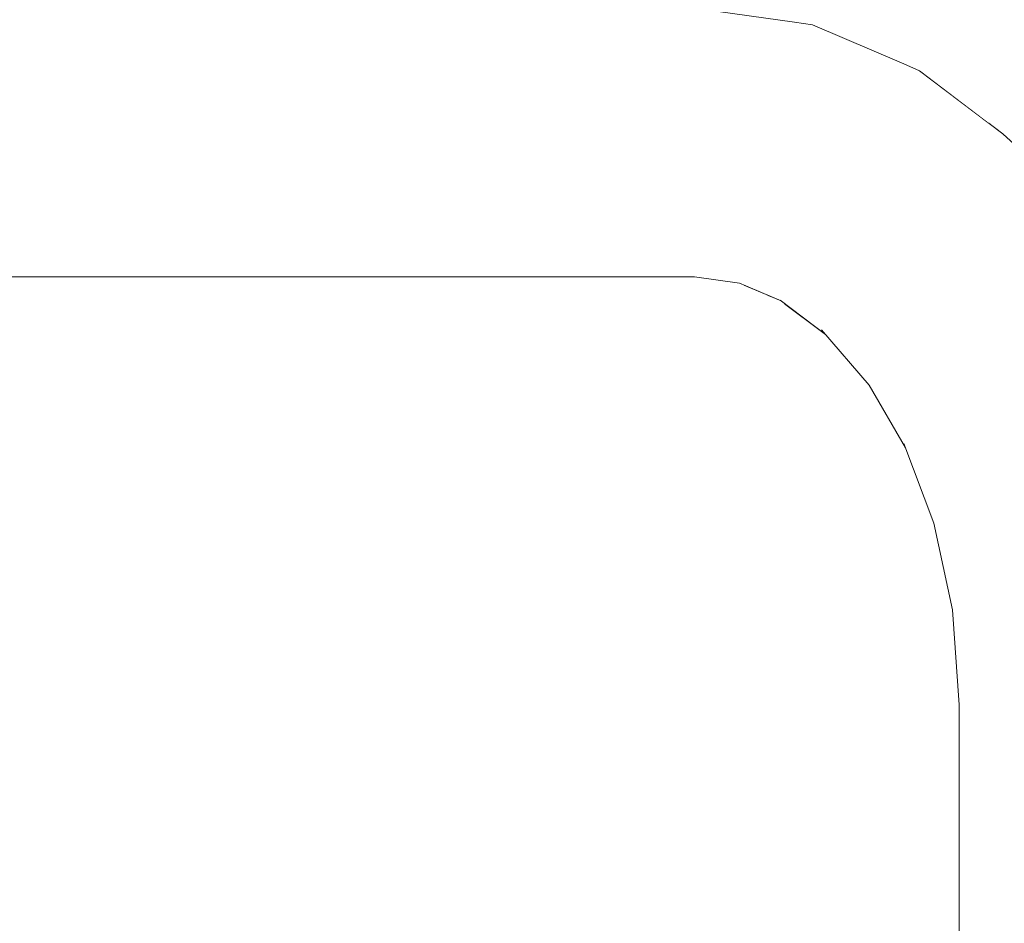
# Model space of a CAD drawing. Header units: millimetres. Extents: x 90539 to 127778, y -34922 to 14506.
# Tile 91 of 256: x 110900 to 110988, y 560 to 641. Entities that reach past the tile are written whole.
import ezdxf

# ---------------------------------------------------------------- set-up
doc = ezdxf.new("R2010")
doc.units = ezdxf.units.MM
doc.header["$MEASUREMENT"] = 0
doc.linetypes.add('Wipeout_Contour', pattern=[1000, 0, -1000])
for name, color, linetype in [('Nowe_A-Niepełnosprawni', 7, 'Continuous'), ('Nowe_A-Wymiary-Wewnętrzne', 7, 'Continuous'), ('Nowe_A-Wymiary-Zewnętrzne', 7, 'Continuous'), ('Nowe_A-Ściany-Działowe', 7, 'Continuous')]:
    doc.layers.add(name, color=color, linetype=linetype)
for name, color, linetype, lineweight in [('Nowe_A-Niepełnosprawni_Nr_pióra__4', 7, 'Continuous', 13), ('Nowe_A-Wymiary-Wewnętrzne_Nr_pióra__46', 5, 'Continuous', 15), ('Nowe_A-Wymiary-Zewnętrzne_Nr_pióra__46', 5, 'Continuous', 15)]:
    doc.layers.add(name, color=color, linetype=linetype, lineweight=lineweight)
for name, color, linetype, lineweight, true_color in [('Nowe_A-Wymiary-Wewnętrzne_Nr_pióra__45', 7, 'Continuous', 15, 0x40a5ff), ('Nowe_A-Wymiary-Wewnętrzne_Nr_pióra__85', 7, 'Continuous', 13, 0x80c2ff), ('Nowe_A-Wymiary-Zewnętrzne_Nr_pióra__45', 7, 'Continuous', 15, 0x40a5ff), ('Nowe_A-Wymiary-Zewnętrzne_Nr_pióra__85', 7, 'Continuous', 13, 0x80c2ff)]:
    doc.layers.add(name, color=color, linetype=linetype, lineweight=lineweight, true_color=true_color)
doc.styles.add('STYL_AUTOMATYCZNY_2', font='arial.ttf')
doc.dimstyles.new('STYL_AUTOMATYCZNY__1', dxfattribs={"dimtxt": 125, "dimasz": 47.5, "dimexe": 0.18, "dimexo": 20, "dimgap": 0, "dimtad": 1, "dimdec": 1, "dimlfac": 0.1, "dimzin": 0, "dimdsep": 46, "dimtxsty": 'STYL_AUTOMATYCZNY_2', "dimblk": 'ARROWHEAD_11', "dimblk1": 'ARROWHEAD_11', "dimblk2": 'ARROWHEAD_11', "dimcen": 0.09, "dimclrd": 256, "dimclre": 256, "dimclrt": 5, "dimadec": 1, "dimazin": 0, "dimtfac": 1, "dimtdec": 4, "dimtmove": 0, "dimatfit": 3, "dimfxl": 0, "dimtolj": 1, "dimtzin": 0, "dimarcsym": 0})

# ---------------------------------------------------------------- blocks, each defined once
blk = doc.blocks.new('ElemPrzekroju_23')
at = {"color": 254, "linetype": 'Wipeout_Contour', "lineweight": 0, "ltscale": 443865.717731}
blk.add_wipeout([(110969.485, 640.866), (110961.341, 642), (110959.678, 641.769), (110967.798, 640.638)], dxfattribs=at).dxf.layer = 'Nowe_A-Niepełnosprawni'
at = {"color": 254, "linetype": 'Wipeout_Contour', "lineweight": 0, "ltscale": 443363.034462}
blk.add_wipeout([(110720.493, 641.087), (110720.513, 639.978), (110956.557, 639.978), (110958.062, 641.087)], dxfattribs=at).dxf.layer = 'Nowe_A-Niepełnosprawni'
at = {"color": 254, "linetype": 'Wipeout_Contour', "lineweight": 0, "ltscale": 443371.052127}
blk.add_wipeout([(110722.364, 618.231), (110722.42, 618), (110960.508, 618), (110958.86, 618.231)], dxfattribs=at).dxf.layer = 'Nowe_A-Niepełnosprawni'
at = {"color": 254, "linetype": 'Wipeout_Contour', "lineweight": 0, "ltscale": 443958.834464}
blk.add_wipeout([(110987.794, 330), (110989.613, 332.341), (110989.613, 580.115), (110987.794, 580)], dxfattribs=at).dxf.layer = 'Nowe_A-Niepełnosprawni'
at = {"color": 254, "linetype": 'Wipeout_Contour', "lineweight": 0, "ltscale": 443859.059487}
blk.add_wipeout([(110967.798, 640.638), (110959.678, 641.769), (110958.062, 641.087), (110966.112, 639.965)], dxfattribs=at).dxf.layer = 'Nowe_A-Niepełnosprawni'
at = {"color": 254, "linetype": 'Wipeout_Contour', "lineweight": 0, "ltscale": 443904.976587}
blk.add_wipeout([(110979.31, 637.12), (110971.109, 640.638), (110969.485, 640.866), (110977.717, 637.334)], dxfattribs=at).dxf.layer = 'Nowe_A-Niepełnosprawni'
at = {"color": 254, "linetype": 'Wipeout_Contour', "lineweight": 0, "ltscale": 443360.20684}
blk.add_wipeout([(110956.557, 639.978), (110720.513, 639.978), (110720.539, 638.485), (110955.219, 638.485)], dxfattribs=at).dxf.layer = 'Nowe_A-Niepełnosprawni'
at = {"color": 254, "linetype": 'Wipeout_Contour', "lineweight": 0, "ltscale": 443367.624114}
blk.add_wipeout([(110957.292, 618.913), (110722.198, 618.913), (110722.364, 618.231), (110958.86, 618.231)], dxfattribs=at).dxf.layer = 'Nowe_A-Niepełnosprawni'
at = {"color": 254, "linetype": 'Wipeout_Contour', "lineweight": 0, "ltscale": 443953.309691}
blk.add_wipeout([(110986.302, 482.341), (110987.794, 480), (110987.794, 580), (110986.302, 579.885)], dxfattribs=at).dxf.layer = 'Nowe_A-Niepełnosprawni'
at = {"color": 254, "linetype": 'Wipeout_Contour', "lineweight": 0, "ltscale": 443852.615662}
blk.add_wipeout([(110966.112, 639.965), (110958.062, 641.087), (110956.557, 639.978), (110964.491, 638.873)], dxfattribs=at).dxf.layer = 'Nowe_A-Niepełnosprawni'
at = {"color": 254, "linetype": 'Wipeout_Contour', "lineweight": 0, "ltscale": 443898.361338}
blk.add_wipeout([(110977.717, 637.334), (110969.485, 640.866), (110967.798, 640.638), (110975.999, 637.12)], dxfattribs=at).dxf.layer = 'Nowe_A-Niepełnosprawni'
at = {"color": 254, "linetype": 'Wipeout_Contour', "lineweight": 0, "ltscale": 443357.770588}
blk.add_wipeout([(110955.219, 638.485), (110720.539, 638.485), (110720.572, 636.667), (110954.101, 636.667)], dxfattribs=at).dxf.layer = 'Nowe_A-Niepełnosprawni'
at = {"color": 254, "linetype": 'Wipeout_Contour', "lineweight": 0, "ltscale": 443850.603212}
blk.add_wipeout([(110963.038, 618.113), (110957.292, 618.913), (110958.86, 618.231), (110964.535, 617.44)], dxfattribs=at).dxf.layer = 'Nowe_A-Niepełnosprawni'
at = {"color": 254, "linetype": 'Wipeout_Contour', "lineweight": 0, "ltscale": 443959.609233}
blk.add_wipeout([(110989.613, 580.115), (110988.91, 590.213), (110987.115, 589.755), (110987.794, 580)], dxfattribs=at).dxf.layer = 'Nowe_A-Niepełnosprawni'
at = {"color": 254, "linetype": 'Wipeout_Contour', "lineweight": 0, "ltscale": 443948.125981}
blk.add_wipeout([(110986.302, 579.885), (110985.193, 579.774), (110985.193, 484.592), (110986.302, 482.341)], dxfattribs=at).dxf.layer = 'Nowe_A-Niepełnosprawni'
at = {"color": 254, "linetype": 'Wipeout_Contour', "lineweight": 0, "ltscale": 443891.488117}
blk.add_wipeout([(110975.999, 637.12), (110967.798, 640.638), (110966.112, 639.965), (110974.222, 636.486)], dxfattribs=at).dxf.layer = 'Nowe_A-Niepełnosprawni'
at = {"color": 254, "linetype": 'Wipeout_Contour', "lineweight": 0, "ltscale": 443846.634073}
blk.add_wipeout([(110964.491, 638.873), (110956.557, 639.978), (110955.219, 638.485), (110962.998, 637.402)], dxfattribs=at).dxf.layer = 'Nowe_A-Niepełnosprawni'
at = {"color": 254, "linetype": 'Wipeout_Contour', "lineweight": 0, "ltscale": 443936.447941}
blk.add_wipeout([(110986.868, 631.407), (110979.31, 637.12), (110977.717, 637.334), (110985.304, 631.599)], dxfattribs=at).dxf.layer = 'Nowe_A-Niepełnosprawni'
at = {"color": 254, "linetype": 'Wipeout_Contour', "lineweight": 0, "ltscale": 443355.819384}
blk.add_wipeout([(110720.572, 636.667), (110720.609, 634.592), (110953.245, 634.592), (110954.101, 636.667)], dxfattribs=at).dxf.layer = 'Nowe_A-Niepełnosprawni'
at = {"color": 254, "linetype": 'Wipeout_Contour', "lineweight": 0, "ltscale": 443364.211074}
blk.add_wipeout([(110721.928, 620.022), (110722.198, 618.913), (110957.292, 618.913), (110955.864, 620.022)], dxfattribs=at).dxf.layer = 'Nowe_A-Niepełnosprawni'
at = {"color": 254, "linetype": 'Wipeout_Contour', "lineweight": 0, "ltscale": 443953.031121}
blk.add_wipeout([(110987.794, 580), (110987.115, 589.755), (110985.647, 589.296), (110986.302, 579.885)], dxfattribs=at).dxf.layer = 'Nowe_A-Niepełnosprawni'
at = {"color": 254, "linetype": 'Wipeout_Contour', "lineweight": 0, "ltscale": 443944.560219}
blk.add_wipeout([(110984.51, 486.667), (110985.193, 484.592), (110985.193, 579.774), (110984.51, 579.672)], dxfattribs=at).dxf.layer = 'Nowe_A-Niepełnosprawni'
at = {"color": 254, "linetype": 'Wipeout_Contour', "lineweight": 0, "ltscale": 443884.62135}
blk.add_wipeout([(110974.222, 636.486), (110966.112, 639.965), (110964.491, 638.873), (110972.453, 635.457)], dxfattribs=at).dxf.layer = 'Nowe_A-Niepełnosprawni'
at = {"color": 254, "linetype": 'Wipeout_Contour', "lineweight": 0, "ltscale": 443841.344771}
blk.add_wipeout([(110962.998, 637.402), (110955.219, 638.485), (110954.101, 636.667), (110961.691, 635.61)], dxfattribs=at).dxf.layer = 'Nowe_A-Niepełnosprawni'
at = {"color": 254, "linetype": 'Wipeout_Contour', "lineweight": 0, "ltscale": 443929.832603}
blk.add_wipeout([(110985.304, 631.599), (110977.717, 637.334), (110975.999, 637.12), (110983.557, 631.407)], dxfattribs=at).dxf.layer = 'Nowe_A-Niepełnosprawni'
at = {"color": 254, "linetype": 'Wipeout_Contour', "lineweight": 0, "ltscale": 443354.428272}
blk.add_wipeout([(110953.245, 634.592), (110720.609, 634.592), (110720.649, 632.341), (110952.683, 632.341)], dxfattribs=at).dxf.layer = 'Nowe_A-Niepełnosprawni'
at = {"color": 254, "linetype": 'Wipeout_Contour', "lineweight": 0, "ltscale": 443844.809936}
blk.add_wipeout([(110961.725, 619.206), (110955.864, 620.022), (110957.292, 618.913), (110963.038, 618.113)], dxfattribs=at).dxf.layer = 'Nowe_A-Niepełnosprawni'
at = {"color": 254, "linetype": 'Wipeout_Contour', "lineweight": 0, "ltscale": 443942.749406}
blk.add_wipeout([(110984.51, 579.672), (110984.28, 579.583), (110984.28, 488.485), (110984.51, 486.667)], dxfattribs=at).dxf.layer = 'Nowe_A-Niepełnosprawni'
at = {"color": 254, "linetype": 'Wipeout_Contour', "lineweight": 0, "ltscale": 443878.025172}
blk.add_wipeout([(110972.453, 635.457), (110964.491, 638.873), (110962.998, 637.402), (110970.762, 634.071)], dxfattribs=at).dxf.layer = 'Nowe_A-Niepełnosprawni'
at = {"color": 254, "linetype": 'Wipeout_Contour', "lineweight": 0, "ltscale": 443942.31765}
blk.add_wipeout([(110988.19, 630.836), (110980.716, 636.486), (110979.31, 637.12), (110986.868, 631.407)], dxfattribs=at).dxf.layer = 'Nowe_A-Niepełnosprawni'
at = {"color": 254, "linetype": 'Wipeout_Contour', "lineweight": 0, "ltscale": 443836.951177}
blk.add_wipeout([(110961.691, 635.61), (110954.101, 636.667), (110953.245, 634.592), (110960.619, 633.565)], dxfattribs=at).dxf.layer = 'Nowe_A-Niepełnosprawni'
at = {"color": 254, "linetype": 'Wipeout_Contour', "lineweight": 0, "ltscale": 443353.650743}
blk.add_wipeout([(110720.649, 632.341), (110720.69, 630), (110952.439, 630), (110952.683, 632.341)], dxfattribs=at).dxf.layer = 'Nowe_A-Niepełnosprawni'
at = {"color": 254, "linetype": 'Wipeout_Contour', "lineweight": 0, "ltscale": 443360.944199}
blk.add_wipeout([(110721.566, 621.515), (110721.928, 620.022), (110955.864, 620.022), (110954.63, 621.515)], dxfattribs=at).dxf.layer = 'Nowe_A-Niepełnosprawni'
at = {"color": 254, "linetype": 'Wipeout_Contour', "lineweight": 0, "ltscale": 443870.640789}
blk.add_wipeout([(110968.193, 615.902), (110963.038, 618.113), (110964.535, 617.44), (110968.287, 615.831)], dxfattribs=at).dxf.layer = 'Nowe_A-Niepełnosprawni'
at = {"color": 254, "linetype": 'Wipeout_Contour', "lineweight": 0, "ltscale": 443947.871747}
blk.add_wipeout([(110986.302, 579.885), (110985.647, 589.296), (110984.561, 588.854), (110985.193, 579.774)], dxfattribs=at).dxf.layer = 'Nowe_A-Niepełnosprawni'
at = {"color": 254, "linetype": 'Wipeout_Contour', "lineweight": 0, "ltscale": 443800.898301}
blk.add_wipeout([(110899.894, 532.8), (110984.28, 541.518), (110984.28, 564.048), (110927.224, 579.06)], dxfattribs=at).dxf.layer = 'Nowe_A-Niepełnosprawni'
at = {"color": 254, "linetype": 'Wipeout_Contour', "lineweight": 0, "ltscale": 443871.953313}
blk.add_wipeout([(110970.762, 634.071), (110962.998, 637.402), (110961.691, 635.61), (110969.212, 632.383)], dxfattribs=at).dxf.layer = 'Nowe_A-Niepełnosprawni'
at = {"color": 254, "linetype": 'Wipeout_Contour', "lineweight": 0, "ltscale": 443922.726109}
blk.add_wipeout([(110983.557, 631.407), (110975.999, 637.12), (110974.222, 636.486), (110981.696, 630.836)], dxfattribs=at).dxf.layer = 'Nowe_A-Niepełnosprawni'
at = {"color": 254, "linetype": 'Wipeout_Contour', "lineweight": 0, "ltscale": 443833.622242}
blk.add_wipeout([(110960.619, 633.565), (110953.245, 634.592), (110952.683, 632.341), (110959.824, 631.346)], dxfattribs=at).dxf.layer = 'Nowe_A-Niepełnosprawni'
at = {"color": 254, "linetype": 'Wipeout_Contour', "lineweight": 0, "ltscale": 443964.714316}
blk.add_wipeout([(110993.493, 623.718), (110986.868, 631.407), (110985.304, 631.599), (110991.953, 623.882)], dxfattribs=at).dxf.layer = 'Nowe_A-Niepełnosprawni'
at = {"color": 254, "linetype": 'Wipeout_Contour', "lineweight": 0, "ltscale": 443839.778364}
blk.add_wipeout([(110960.646, 620.677), (110954.63, 621.515), (110955.864, 620.022), (110961.725, 619.206)], dxfattribs=at).dxf.layer = 'Nowe_A-Niepełnosprawni'
at = {"color": 254, "linetype": 'Wipeout_Contour', "lineweight": 0, "ltscale": 443944.330053}
blk.add_wipeout([(110985.193, 579.774), (110984.561, 588.854), (110983.899, 588.448), (110984.51, 579.672)], dxfattribs=at).dxf.layer = 'Nowe_A-Niepełnosprawni'
at = {"color": 254, "linetype": 'Wipeout_Contour', "lineweight": 0, "ltscale": 443915.401852}
blk.add_wipeout([(110981.696, 630.836), (110974.222, 636.486), (110972.453, 635.457), (110979.791, 629.91)], dxfattribs=at).dxf.layer = 'Nowe_A-Niepełnosprawni'
at = {"color": 254, "linetype": 'Wipeout_Contour', "lineweight": 0, "ltscale": 443866.639321}
blk.add_wipeout([(110969.212, 632.383), (110961.691, 635.61), (110960.619, 633.565), (110967.864, 630.457)], dxfattribs=at).dxf.layer = 'Nowe_A-Niepełnosprawni'
at = {"color": 254, "linetype": 'Wipeout_Contour', "lineweight": 0, "ltscale": 443958.098825}
blk.add_wipeout([(110991.953, 623.882), (110985.304, 631.599), (110983.557, 631.407), (110990.182, 623.718)], dxfattribs=at).dxf.layer = 'Nowe_A-Niepełnosprawni'
at = {"color": 254, "linetype": 'Wipeout_Contour', "lineweight": 0, "ltscale": 443357.949101}
blk.add_wipeout([(110721.123, 623.333), (110721.566, 621.515), (110954.63, 621.515), (110953.638, 623.333)], dxfattribs=at).dxf.layer = 'Nowe_A-Niepełnosprawni'
at = {"color": 254, "linetype": 'Wipeout_Contour', "lineweight": 0, "ltscale": 443866.832776}
blk.add_wipeout([(110967.027, 616.931), (110961.725, 619.206), (110963.038, 618.113), (110968.193, 615.902)], dxfattribs=at).dxf.layer = 'Nowe_A-Niepełnosprawni'
at = {"color": 254, "linetype": 'Wipeout_Contour', "lineweight": 0, "ltscale": 443942.544188}
blk.add_wipeout([(110984.51, 579.672), (110983.899, 588.448), (110983.687, 588.091), (110984.28, 579.583)], dxfattribs=at).dxf.layer = 'Nowe_A-Niepełnosprawni'
at = {"color": 254, "linetype": 'Wipeout_Contour', "lineweight": 0, "ltscale": 443908.14155}
blk.add_wipeout([(110979.791, 629.91), (110972.453, 635.457), (110970.762, 634.071), (110977.916, 628.663)], dxfattribs=at).dxf.layer = 'Nowe_A-Niepełnosprawni'
at = {"color": 254, "linetype": 'Wipeout_Contour', "lineweight": 0, "ltscale": 443970.374733}
blk.add_wipeout([(110994.742, 623.233), (110988.19, 630.836), (110986.868, 631.407), (110993.493, 623.718)], dxfattribs=at).dxf.layer = 'Nowe_A-Niepełnosprawni'
at = {"color": 254, "linetype": 'Wipeout_Contour', "lineweight": 0, "ltscale": 443835.701902}
blk.add_wipeout([(110959.843, 622.469), (110953.638, 623.333), (110954.63, 621.515), (110960.646, 620.677)], dxfattribs=at).dxf.layer = 'Nowe_A-Niepełnosprawni'
at = {"color": 254, "linetype": 'Wipeout_Contour', "lineweight": 0, "ltscale": 443901.224449}
blk.add_wipeout([(110977.916, 628.663), (110970.762, 634.071), (110969.212, 632.383), (110976.143, 627.144)], dxfattribs=at).dxf.layer = 'Nowe_A-Niepełnosprawni'
at = {"color": 254, "linetype": 'Wipeout_Contour', "lineweight": 0, "ltscale": 443950.782757}
blk.add_wipeout([(110990.182, 623.718), (110983.557, 631.407), (110981.696, 630.836), (110988.247, 623.233)], dxfattribs=at).dxf.layer = 'Nowe_A-Niepełnosprawni'
at = {"color": 254, "linetype": 'Wipeout_Contour', "lineweight": 0, "ltscale": 554078.541571}
blk.add_wipeout([(110720.772, 625.408), (110720.784, 624.73), (110721.123, 623.333), (110953.638, 623.333), (110952.926, 625.408)], dxfattribs=at).dxf.layer = 'Nowe_A-Niepełnosprawni'
at = {"color": 254, "linetype": 'Wipeout_Contour', "lineweight": 0, "ltscale": 443862.414485}
blk.add_wipeout([(110966.147, 618.317), (110960.646, 620.677), (110961.725, 619.206), (110967.027, 616.931)], dxfattribs=at).dxf.layer = 'Nowe_A-Niepełnosprawni'
at = {"color": 254, "linetype": 'Wipeout_Contour', "lineweight": 0, "ltscale": 443974.862323}
blk.add_wipeout([(110995.652, 622.445), (110989.22, 629.91), (110988.19, 630.836), (110994.742, 623.233)], dxfattribs=at).dxf.layer = 'Nowe_A-Niepełnosprawni'
at = {"color": 254, "linetype": 'Wipeout_Contour', "lineweight": 0, "ltscale": 443832.737277}
blk.add_wipeout([(110959.346, 624.514), (110952.926, 625.408), (110953.638, 623.333), (110959.843, 622.469)], dxfattribs=at).dxf.layer = 'Nowe_A-Niepełnosprawni'
at = {"color": 254, "linetype": 'Wipeout_Contour', "lineweight": 0, "ltscale": 443886.072268}
blk.add_wipeout([(110967.027, 616.931), (110968.193, 615.902), (110972.281, 612.811), (110971.914, 613.237)], dxfattribs=at).dxf.layer = 'Nowe_A-Niepełnosprawni'
at = {"color": 254, "linetype": 'Wipeout_Contour', "lineweight": 0, "ltscale": 443943.047566}
blk.add_wipeout([(110988.247, 623.233), (110981.696, 630.836), (110979.791, 629.91), (110986.223, 622.445)], dxfattribs=at).dxf.layer = 'Nowe_A-Niepełnosprawni'
at = {"color": 254, "linetype": 'Wipeout_Contour', "lineweight": 0, "ltscale": 443354.034811}
blk.add_wipeout([(110720.732, 627.659), (110720.772, 625.408), (110952.926, 625.408), (110952.521, 627.659)], dxfattribs=at).dxf.layer = 'Nowe_A-Niepełnosprawni'
at = {"color": 254, "linetype": 'Wipeout_Contour', "lineweight": 0, "ltscale": 443859.11963}
blk.add_wipeout([(110965.586, 620.005), (110959.843, 622.469), (110960.646, 620.677), (110966.147, 618.317)], dxfattribs=at).dxf.layer = 'Nowe_A-Niepełnosprawni'
at = {"color": 254, "linetype": 'Wipeout_Contour', "lineweight": 0, "ltscale": 443353.51741}
blk.add_wipeout([(110952.439, 630), (110720.69, 630), (110720.732, 627.659), (110952.521, 627.659)], dxfattribs=at).dxf.layer = 'Nowe_A-Niepełnosprawni'
at = {"color": 254, "linetype": 'Wipeout_Contour', "lineweight": 0, "ltscale": 443935.190764}
blk.add_wipeout([(110986.223, 622.445), (110979.791, 629.91), (110977.916, 628.663), (110984.188, 621.384)], dxfattribs=at).dxf.layer = 'Nowe_A-Niepełnosprawni'
at = {"color": 254, "linetype": 'Wipeout_Contour', "lineweight": 0, "ltscale": 443974.581165}
blk.add_wipeout([(110995.619, 614.349), (110990.182, 623.718), (110988.247, 623.233), (110993.624, 613.968)], dxfattribs=at).dxf.layer = 'Nowe_A-Niepełnosprawni'
at = {"color": 254, "linetype": 'Wipeout_Contour', "lineweight": 0, "ltscale": 443883.106763}
blk.add_wipeout([(110971.217, 614.484), (110966.147, 618.317), (110967.027, 616.931), (110971.914, 613.237)], dxfattribs=at).dxf.layer = 'Nowe_A-Niepełnosprawni'
at = {"color": 254, "linetype": 'Wipeout_Contour', "lineweight": 0, "ltscale": 443831.48593}
blk.add_wipeout([(110959.824, 631.346), (110952.683, 632.341), (110952.439, 630), (110959.337, 629.039)], dxfattribs=at).dxf.layer = 'Nowe_A-Niepełnosprawni'
at = {"color": 254, "linetype": 'Wipeout_Contour', "lineweight": 0, "ltscale": 443830.998504}
blk.add_wipeout([(110959.175, 626.732), (110952.521, 627.659), (110952.926, 625.408), (110959.346, 624.514)], dxfattribs=at).dxf.layer = 'Nowe_A-Niepełnosprawni'
at = {"color": 254, "linetype": 'Wipeout_Contour', "lineweight": 0, "ltscale": 443966.497297}
blk.add_wipeout([(110993.624, 613.968), (110988.247, 623.233), (110986.223, 622.445), (110991.502, 613.349)], dxfattribs=at).dxf.layer = 'Nowe_A-Niepełnosprawni'
at = {"color": 254, "linetype": 'Wipeout_Contour', "lineweight": 0, "ltscale": 443862.287571}
blk.add_wipeout([(110967.864, 630.457), (110960.619, 633.565), (110959.824, 631.346), (110966.769, 628.367)], dxfattribs=at).dxf.layer = 'Nowe_A-Niepełnosprawni'
at = {"color": 254, "linetype": 'Wipeout_Contour', "lineweight": 0, "ltscale": 443830.600154}
blk.add_wipeout([(110959.337, 629.039), (110952.439, 630), (110952.521, 627.659), (110959.175, 626.732)], dxfattribs=at).dxf.layer = 'Nowe_A-Niepełnosprawni'
at = {"color": 254, "linetype": 'Wipeout_Contour', "lineweight": 0, "ltscale": 443857.074961}
blk.add_wipeout([(110965.366, 621.931), (110959.346, 624.514), (110959.843, 622.469), (110965.586, 620.005)], dxfattribs=at).dxf.layer = 'Nowe_A-Niepełnosprawni'
at = {"color": 254, "linetype": 'Wipeout_Contour', "lineweight": 0, "ltscale": 332935.251453}
blk.add_wipeout([(110925.873, 676.09), (111000.494, 633.43), (111003.259, 702.25)], dxfattribs=at).dxf.layer = 'Nowe_A-Niepełnosprawni'
at = {"color": 254, "linetype": 'Wipeout_Contour', "lineweight": 0, "ltscale": 443894.916581}
blk.add_wipeout([(110976.143, 627.144), (110969.212, 632.383), (110967.864, 630.457), (110974.54, 625.41)], dxfattribs=at).dxf.layer = 'Nowe_A-Niepełnosprawni'
at = {"color": 254, "linetype": 'Wipeout_Contour', "lineweight": 0, "ltscale": 443859.065374}
blk.add_wipeout([(110966.769, 628.367), (110959.824, 631.346), (110959.337, 629.039), (110965.969, 626.194)], dxfattribs=at).dxf.layer = 'Nowe_A-Niepełnosprawni'
at = {"color": 254, "linetype": 'Wipeout_Contour', "lineweight": 0, "ltscale": 443880.656343}
blk.add_wipeout([(110970.88, 616.003), (110965.586, 620.005), (110966.147, 618.317), (110971.217, 614.484)], dxfattribs=at).dxf.layer = 'Nowe_A-Niepełnosprawni'
at = {"color": 254, "linetype": 'Wipeout_Contour', "lineweight": 0, "ltscale": 887750.658616}
blk.add_wipeout([(110925.873, 676.09), (110947.944, 642), (110961.341, 642), (110969.485, 640.866), (110971.109, 640.638), (110979.31, 637.12), (110980.589, 636.543), (111000.494, 633.43)], dxfattribs=at).dxf.layer = 'Nowe_A-Niepełnosprawni'
at = {"color": 254, "linetype": 'Wipeout_Contour', "lineweight": 0, "ltscale": 443889.460515}
blk.add_wipeout([(110974.54, 625.41), (110967.864, 630.457), (110966.769, 628.367), (110973.169, 623.529)], dxfattribs=at).dxf.layer = 'Nowe_A-Niepełnosprawni'
at = {"color": 254, "linetype": 'Wipeout_Contour', "lineweight": 0, "ltscale": 443927.514517}
blk.add_wipeout([(110984.188, 621.384), (110977.916, 628.663), (110976.143, 627.144), (110982.219, 620.092)], dxfattribs=at).dxf.layer = 'Nowe_A-Niepełnosprawni'
at = {"color": 254, "linetype": 'Wipeout_Contour', "lineweight": 0, "ltscale": 443856.401069}
blk.add_wipeout([(110965.496, 624.021), (110959.175, 626.732), (110959.346, 624.514), (110965.366, 621.931)], dxfattribs=at).dxf.layer = 'Nowe_A-Niepełnosprawni'
at = {"color": 254, "linetype": 'Wipeout_Contour', "lineweight": 0, "ltscale": 443901.692698}
blk.add_wipeout([(110975.661, 609.326), (110971.217, 614.484), (110971.914, 613.237), (110976.197, 608.266)], dxfattribs=at).dxf.layer = 'Nowe_A-Niepełnosprawni'
at = {"layer": 'Nowe_A-Niepełnosprawni_Nr_pióra__4', "color": 7, "linetype": 'Continuous', "lineweight": 13}
for p, q in [((110961.341, 642), (110969.485, 640.866)), ((110971.109, 640.638), (110969.485, 640.866)), ((110971.109, 640.638), (110979.31, 637.12))]:
    blk.add_line(p, q, dxfattribs=at)
at = {"color": 254, "linetype": 'Wipeout_Contour', "lineweight": 0, "ltscale": 665966.546991}
blk.add_wipeout([(111000.494, 633.43), (110986.882, 631.825), (110988.19, 630.836), (110989.22, 629.91), (110990.773, 628.107), (110999.751, 627.584)], dxfattribs=at).dxf.layer = 'Nowe_A-Niepełnosprawni'
at = {"color": 254, "linetype": 'Wipeout_Contour', "lineweight": 0, "ltscale": 443857.096512}
blk.add_wipeout([(110965.969, 626.194), (110959.337, 629.039), (110959.175, 626.732), (110965.496, 624.021)], dxfattribs=at).dxf.layer = 'Nowe_A-Niepełnosprawni'
at = {"color": 254, "linetype": 'Wipeout_Contour', "lineweight": 0, "ltscale": 443920.314029}
blk.add_wipeout([(110982.219, 620.092), (110976.143, 627.144), (110974.54, 625.41), (110980.392, 618.618)], dxfattribs=at).dxf.layer = 'Nowe_A-Niepełnosprawni'
at = {"color": 254, "linetype": 'Wipeout_Contour', "lineweight": 0, "ltscale": 443879.617487}
blk.add_wipeout([(110970.915, 617.737), (110965.366, 621.931), (110965.586, 620.005), (110970.88, 616.003)], dxfattribs=at).dxf.layer = 'Nowe_A-Niepełnosprawni'
at = {"color": 254, "linetype": 'Wipeout_Contour', "lineweight": 0, "ltscale": 443958.134433}
blk.add_wipeout([(110991.502, 613.349), (110986.223, 622.445), (110984.188, 621.384), (110989.334, 612.515)], dxfattribs=at).dxf.layer = 'Nowe_A-Niepełnosprawni'
at = {"layer": 'Nowe_A-Niepełnosprawni_Nr_pióra__4', "color": 7, "linetype": 'Continuous', "lineweight": 13}
blk.add_line((110989.22, 629.91), (110988.19, 630.836), dxfattribs=at)
at = {"color": 254, "linetype": 'Wipeout_Contour', "lineweight": 0, "ltscale": 443956.616993}
blk.add_wipeout([(111000.494, 633.43), (110980.589, 636.543), (110980.716, 636.486), (110986.882, 631.825)], dxfattribs=at).dxf.layer = 'Nowe_A-Niepełnosprawni'
at = {"color": 254, "linetype": 'Wipeout_Contour', "lineweight": 0, "ltscale": 443885.066017}
blk.add_wipeout([(110973.169, 623.529), (110966.769, 628.367), (110965.969, 626.194), (110972.082, 621.573)], dxfattribs=at).dxf.layer = 'Nowe_A-Niepełnosprawni'
at = {"color": 254, "linetype": 'Wipeout_Contour', "lineweight": 0, "ltscale": 443949.814187}
blk.add_wipeout([(110989.334, 612.515), (110984.188, 621.384), (110982.219, 620.092), (110987.205, 611.5)], dxfattribs=at).dxf.layer = 'Nowe_A-Niepełnosprawni'
at = {"color": 254, "linetype": 'Wipeout_Contour', "lineweight": 0, "ltscale": 443900.000425}
blk.add_wipeout([(110975.52, 610.618), (110970.88, 616.003), (110971.217, 614.484), (110975.661, 609.326)], dxfattribs=at).dxf.layer = 'Nowe_A-Niepełnosprawni'
at = {"layer": 'Nowe_A-Niepełnosprawni_Nr_pióra__4', "color": 7, "linetype": 'Continuous', "lineweight": 13}
for q in [(110979.31, 637.12), (110988.19, 630.836)]:
    blk.add_line((110980.716, 636.486), q, dxfattribs=at)
at = {"color": 254, "linetype": 'Wipeout_Contour', "lineweight": 0, "ltscale": 443913.866178}
blk.add_wipeout([(110980.392, 618.618), (110974.54, 625.41), (110973.169, 623.529), (110978.778, 617.019)], dxfattribs=at).dxf.layer = 'Nowe_A-Niepełnosprawni'
at = {"color": 254, "linetype": 'Wipeout_Contour', "lineweight": 0, "ltscale": 443880.089746}
blk.add_wipeout([(110971.32, 619.618), (110965.496, 624.021), (110965.366, 621.931), (110970.915, 617.737)], dxfattribs=at).dxf.layer = 'Nowe_A-Niepełnosprawni'
at = {"color": 254, "linetype": 'Wipeout_Contour', "lineweight": 0, "ltscale": 443917.134959}
blk.add_wipeout([(110975.661, 609.326), (110976.197, 608.266), (110979.456, 602.65), (110979.308, 603.042)], dxfattribs=at).dxf.layer = 'Nowe_A-Niepełnosprawni'
at = {"color": 254, "linetype": 'Wipeout_Contour', "lineweight": 0, "ltscale": 443881.90195}
blk.add_wipeout([(110972.082, 621.573), (110965.969, 626.194), (110965.496, 624.021), (110971.32, 619.618)], dxfattribs=at).dxf.layer = 'Nowe_A-Niepełnosprawni'
at = {"color": 254, "linetype": 'Wipeout_Contour', "lineweight": 0, "ltscale": 443941.856509}
blk.add_wipeout([(110987.205, 611.5), (110982.219, 620.092), (110980.392, 618.618), (110985.195, 610.342)], dxfattribs=at).dxf.layer = 'Nowe_A-Niepełnosprawni'
at = {"color": 254, "linetype": 'Wipeout_Contour', "lineweight": 0, "ltscale": 554647.566762}
blk.add_wipeout([(110899.812, 618), (110850.015, 605.61), (110965.047, 617.221), (110964.535, 617.44), (110960.508, 618)], dxfattribs=at).dxf.layer = 'Nowe_A-Niepełnosprawni'
at = {"color": 254, "linetype": 'Wipeout_Contour', "lineweight": 0, "ltscale": 443899.934237}
blk.add_wipeout([(110975.778, 612.092), (110970.915, 617.737), (110970.88, 616.003), (110975.52, 610.618)], dxfattribs=at).dxf.layer = 'Nowe_A-Niepełnosprawni'
at = {"layer": 'Nowe_A-Niepełnosprawni_Nr_pióra__4', "color": 7, "linetype": 'Continuous', "lineweight": 13}
blk.add_line((110722.42, 618), (110960.508, 618), dxfattribs=at)
at = {"color": 254, "linetype": 'Wipeout_Contour', "lineweight": 0, "ltscale": 443908.418859}
blk.add_wipeout([(110978.778, 617.019), (110973.169, 623.529), (110972.082, 621.573), (110977.439, 615.355)], dxfattribs=at).dxf.layer = 'Nowe_A-Niepełnosprawni'
at = {"color": 254, "linetype": 'Wipeout_Contour', "lineweight": 0, "ltscale": 443606.314798}
blk.add_wipeout([(110817.855, 561.87), (110967.088, 616.345), (110965.047, 617.221), (110850.015, 605.61)], dxfattribs=at).dxf.layer = 'Nowe_A-Niepełnosprawni'
at = {"color": 254, "linetype": 'Wipeout_Contour', "lineweight": 0, "ltscale": 443967.26739}
blk.add_wipeout([(110993.159, 602.397), (110989.334, 612.515), (110987.205, 611.5), (110990.91, 601.698)], dxfattribs=at).dxf.layer = 'Nowe_A-Niepełnosprawni'
at = {"color": 254, "linetype": 'Wipeout_Contour', "lineweight": 0, "ltscale": 443916.419177}
blk.add_wipeout([(110979.327, 604.057), (110975.52, 610.618), (110975.661, 609.326), (110979.308, 603.042)], dxfattribs=at).dxf.layer = 'Nowe_A-Niepełnosprawni'
at = {"layer": 'Nowe_A-Niepełnosprawni_Nr_pióra__4', "color": 7, "linetype": 'Continuous', "lineweight": 13}
blk.add_line((110960.508, 618), (110964.539, 617.438), dxfattribs=at)
at = {"color": 254, "linetype": 'Wipeout_Contour', "lineweight": 0, "ltscale": 443901.316618}
blk.add_wipeout([(110976.426, 613.692), (110971.32, 619.618), (110970.915, 617.737), (110975.778, 612.092)], dxfattribs=at).dxf.layer = 'Nowe_A-Niepełnosprawni'
at = {"color": 254, "linetype": 'Wipeout_Contour', "lineweight": 0, "ltscale": 443934.567383}
blk.add_wipeout([(110985.195, 610.342), (110980.392, 618.618), (110978.778, 617.019), (110983.382, 609.085)], dxfattribs=at).dxf.layer = 'Nowe_A-Niepełnosprawni'
at = {"color": 254, "linetype": 'Wipeout_Contour', "lineweight": 0, "ltscale": 332648.939298}
blk.add_wipeout([(110817.855, 561.87), (110899.894, 532.8), (110927.224, 579.06)], dxfattribs=at).dxf.layer = 'Nowe_A-Niepełnosprawni'
at = {"color": 254, "linetype": 'Wipeout_Contour', "lineweight": 0, "ltscale": 443904.181427}
blk.add_wipeout([(110977.439, 615.355), (110972.082, 621.573), (110971.32, 619.618), (110976.426, 613.692)], dxfattribs=at).dxf.layer = 'Nowe_A-Niepełnosprawni'
at = {"color": 254, "linetype": 'Wipeout_Contour', "lineweight": 0, "ltscale": 443917.098706}
blk.add_wipeout([(110979.769, 605.215), (110975.778, 612.092), (110975.52, 610.618), (110979.327, 604.057)], dxfattribs=at).dxf.layer = 'Nowe_A-Niepełnosprawni'
at = {"color": 254, "linetype": 'Wipeout_Contour', "lineweight": 0, "ltscale": 443958.716884}
blk.add_wipeout([(110990.91, 601.698), (110987.205, 611.5), (110985.195, 610.342), (110988.764, 600.9)], dxfattribs=at).dxf.layer = 'Nowe_A-Niepełnosprawni'
at = {"color": 254, "linetype": 'Wipeout_Contour', "lineweight": 0, "ltscale": 332899.687878}
blk.add_wipeout([(110984.28, 569.421), (110927.224, 579.06), (110984.28, 564.048)], dxfattribs=at).dxf.layer = 'Nowe_A-Niepełnosprawni'
at = {"color": 254, "linetype": 'Wipeout_Contour', "lineweight": 0, "ltscale": 443928.227055}
blk.add_wipeout([(110983.382, 609.085), (110978.778, 617.019), (110977.439, 615.355), (110981.836, 607.779)], dxfattribs=at).dxf.layer = 'Nowe_A-Niepełnosprawni'
at = {"color": 254, "linetype": 'Wipeout_Contour', "lineweight": 0, "ltscale": 554655.931219}
blk.add_wipeout([(110967.088, 616.345), (110817.855, 561.87), (110927.224, 579.06), (110968.621, 615.578), (110968.288, 615.83)], dxfattribs=at).dxf.layer = 'Nowe_A-Niepełnosprawni'
at = {"color": 254, "linetype": 'Wipeout_Contour', "lineweight": 0, "ltscale": 443929.337996}
blk.add_wipeout([(110982.157, 596.571), (110979.327, 604.057), (110979.308, 603.042), (110982.018, 595.871)], dxfattribs=at).dxf.layer = 'Nowe_A-Niepełnosprawni'
at = {"color": 254, "linetype": 'Wipeout_Contour', "lineweight": 0, "ltscale": 443919.32172}
blk.add_wipeout([(110980.616, 606.472), (110976.426, 613.692), (110975.778, 612.092), (110979.769, 605.215)], dxfattribs=at).dxf.layer = 'Nowe_A-Niepełnosprawni'
at = {"color": 254, "linetype": 'Wipeout_Contour', "lineweight": 0, "ltscale": 443950.76916}
blk.add_wipeout([(110988.764, 600.9), (110985.195, 610.342), (110983.382, 609.085), (110986.803, 600.034)], dxfattribs=at).dxf.layer = 'Nowe_A-Niepełnosprawni'
at = {"color": 254, "linetype": 'Wipeout_Contour', "lineweight": 0, "ltscale": 443923.079238}
blk.add_wipeout([(110981.836, 607.779), (110977.439, 615.355), (110976.426, 613.692), (110980.616, 606.472)], dxfattribs=at).dxf.layer = 'Nowe_A-Niepełnosprawni'
at = {"color": 254, "linetype": 'Wipeout_Contour', "lineweight": 0, "ltscale": 443961.848718}
blk.add_wipeout([(110990.961, 590.655), (110988.764, 600.9), (110986.803, 600.034), (110988.91, 590.213)], dxfattribs=at).dxf.layer = 'Nowe_A-Niepełnosprawni'
at = {"color": 254, "linetype": 'Wipeout_Contour', "lineweight": 0, "ltscale": 443954.330938}
blk.add_wipeout([(110988.91, 590.213), (110986.803, 600.034), (110985.103, 599.134), (110987.115, 589.755)], dxfattribs=at).dxf.layer = 'Nowe_A-Niepełnosprawni'
at = {"color": 254, "linetype": 'Wipeout_Contour', "lineweight": 0, "ltscale": 443947.983051}
blk.add_wipeout([(110987.115, 589.755), (110985.103, 599.134), (110983.729, 598.234), (110985.647, 589.296)], dxfattribs=at).dxf.layer = 'Nowe_A-Niepełnosprawni'
at = {"color": 254, "linetype": 'Wipeout_Contour', "lineweight": 0, "ltscale": 443943.049217}
blk.add_wipeout([(110985.647, 589.296), (110983.729, 598.234), (110982.735, 597.368), (110984.561, 588.854)], dxfattribs=at).dxf.layer = 'Nowe_A-Niepełnosprawni'
at = {"color": 254, "linetype": 'Wipeout_Contour', "lineweight": 0, "ltscale": 443939.719301}
blk.add_wipeout([(110984.561, 588.854), (110982.735, 597.368), (110982.157, 596.571), (110983.899, 588.448)], dxfattribs=at).dxf.layer = 'Nowe_A-Niepełnosprawni'
at = {"color": 254, "linetype": 'Wipeout_Contour', "lineweight": 0, "ltscale": 443938.121627}
blk.add_wipeout([(110983.899, 588.448), (110982.157, 596.571), (110982.018, 595.871), (110983.687, 588.091)], dxfattribs=at).dxf.layer = 'Nowe_A-Niepełnosprawni'
at = {"color": 254, "linetype": 'Wipeout_Contour', "lineweight": 0, "ltscale": 443930.532695}
blk.add_wipeout([(110982.735, 597.368), (110979.769, 605.215), (110979.327, 604.057), (110982.157, 596.571)], dxfattribs=at).dxf.layer = 'Nowe_A-Niepełnosprawni'
at = {"color": 254, "linetype": 'Wipeout_Contour', "lineweight": 0, "ltscale": 443943.729799}
blk.add_wipeout([(110986.803, 600.034), (110983.382, 609.085), (110981.836, 607.779), (110985.103, 599.134)], dxfattribs=at).dxf.layer = 'Nowe_A-Niepełnosprawni'
at = {"color": 254, "linetype": 'Wipeout_Contour', "lineweight": 0, "ltscale": 443937.869435}
blk.add_wipeout([(110985.103, 599.134), (110981.836, 607.779), (110980.616, 606.472), (110983.729, 598.234)], dxfattribs=at).dxf.layer = 'Nowe_A-Niepełnosprawni'
at = {"color": 254, "linetype": 'Wipeout_Contour', "lineweight": 0, "ltscale": 443933.413333}
blk.add_wipeout([(110983.729, 598.234), (110980.616, 606.472), (110979.769, 605.215), (110982.735, 597.368)], dxfattribs=at).dxf.layer = 'Nowe_A-Niepełnosprawni'
at = {"color": 254, "linetype": 'Wipeout_Contour', "lineweight": 0, "ltscale": 998769.653276}
blk.add_wipeout([(110927.224, 579.06), (110984.28, 569.421), (110984.28, 579.583), (110983.687, 588.091), (110982.018, 595.871), (110979.456, 602.65), (110976.197, 608.266), (110972.281, 612.811), (110968.621, 615.578)], dxfattribs=at).dxf.layer = 'Nowe_A-Niepełnosprawni'
at = {"layer": 'Nowe_A-Niepełnosprawni_Nr_pióra__4', "color": 7, "linetype": 'Continuous', "lineweight": 13}
for p, q in [((110964.535, 617.44), (110968.287, 615.831)), ((110968.193, 615.902), (110972.281, 612.811)), ((110971.914, 613.237), (110976.197, 608.266)), ((110976.197, 608.266), (110979.456, 602.65)), ((110979.308, 603.042), (110982.018, 595.871)), ((110982.018, 595.871), (110983.687, 588.091)), ((110983.687, 588.091), (110984.28, 579.583)), ((110984.28, 579.583), (110984.28, 488.485))]:
    blk.add_line(p, q, dxfattribs=at)
blk = doc.blocks.new('ElemPrzekroju_25')
at = {"color": 254, "linetype": 'Wipeout_Contour', "lineweight": 0, "ltscale": 6815411.693442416}
blk.add_wipeout([(109677.596, 2540), (109677.596, 2100), (110477.596, 2100), (110477.596, 519.192), (110503.659, 549.441), (110520.596, 562.244), (110520.596, 2117), (111654.596, 2117), (111654.596, 0), (111973.096, 0), (111973.096, 2.454), (111943.064, 2.454), (111910.439, 86.95), (111909.096, 94.154), (111909.096, 204.5), (111973.096, 204.5), (111973.096, 205.5), (111908.096, 205.5), (111908.096, 228.486), (111870.919, 228.486), (111870.919, 232.26), (111870.919, 232.76), (111870.9, 257.123), (111870.919, 260.302), (111870.919, 477.41), (111870.9, 514.769), (111870.919, 548.644), (111870.919, 566.625), (111870.717, 573.907), (111870.151, 590.349), (111869.582, 605.282), (111868.945, 621.574), (111868.278, 635.364), (111867.533, 651.496), (111866.733, 666.912), (111866.461, 675.528), (111870.873, 676.728), (111870.915, 687.28), (111870.919, 691.976), (111870.919, 692.514), (111908.096, 692.514), (111908.096, 717), (111918.494, 749.19), (111892.431, 753.663), (111890.424, 755.43), (111889.484, 757.69), (111889.61, 759.495), (111889.688, 759.954), (111890.43, 764.326), (111895.669, 795.02), (111896.266, 798.519), (111897.035, 800.848), (111898.427, 802.307), (111900.877, 803.298), (111934.167, 797.718), (111933.999, 797.19), (111947.822, 839.983), (111973.271, 839.983), (111973.271, 840), (112527.596, 840), (112527.596, 2540)], dxfattribs=at).dxf.layer = 'Nowe_A-Ściany-Działowe'
blk = doc.blocks.new('*D714')
at = {"layer": 'Nowe_A-Wymiary-Wewnętrzne_Nr_pióra__45', "linetype": 'Continuous', "lineweight": 15, "true_color": 0x40a5ff}
for points in [[(116511.164, 900), (116512.116, 895.216), (116514.825, 891.161), (116518.881, 888.452), (116523.664, 887.5), (116528.448, 888.452), (116532.503, 891.161), (116535.213, 895.216), (116536.164, 900), (116535.213, 904.784), (116532.503, 908.839), (116528.448, 911.548), (116523.664, 912.5), (116518.881, 911.548), (116514.825, 908.839), (116512.116, 904.784)], [(116511.164, 0), (116512.116, -4.784), (116514.825, -8.839), (116518.881, -11.548), (116523.664, -12.5), (116528.448, -11.548), (116532.503, -8.839), (116535.213, -4.784), (116536.164, 0), (116535.213, 4.784), (116532.503, 8.839), (116528.448, 11.548), (116523.664, 12.5), (116518.881, 11.548), (116514.825, 8.839), (116512.116, 4.784)]]:
    blk.add_hatch(color=161, dxfattribs=at).paths.add_polyline_path(points)
at = {"layer": 'Nowe_A-Wymiary-Wewnętrzne_Nr_pióra__45', "color": 161, "linetype": 'Continuous', "lineweight": 15, "true_color": 0x40a5ff}
for centre in [(116523.664, 900), (116523.664, 0)]:
    blk.add_circle(centre, 12.5, dxfattribs=at)
at = {"layer": 'Nowe_A-Wymiary-Wewnętrzne_Nr_pióra__85', "color": 151, "linetype": 'Continuous', "lineweight": 13, "true_color": 0x80c2ff}
for p, q in [((116511.164, 900), (116476.789, 900)), ((116570.539, 900), (116536.164, 900)), ((116523.664, 12.5), (116523.664, 887.5)), ((116511.164, 0), (116476.789, 0)), ((116570.539, 0), (116536.164, 0)), ((116523.664, -25), (116523.664, -12.5))]:
    blk.add_line(p, q, dxfattribs=at)
at = {"layer": 'Nowe_A-Wymiary-Wewnętrzne_Nr_pióra__46', "color": 5, "lineweight": 15, "insert": (116498.664, 283.175), "char_height": 125, "attachment_point": 7, "rotation": 90, "style": 'STYL_AUTOMATYCZNY_2'}
blk.add_mtext('\\A1;{\\pql;\\fArial|b0|i0|c238|p0;\\W1.000000;90,0}', dxfattribs=at)
blk = doc.blocks.new('ARROWHEAD_11')
at = {"color": 0, "linetype": 'Continuous', "lineweight": 0}
blk.add_line((0, 0), (-1, 0), dxfattribs=at)
at = {"color": 0, "linetype": 'Continuous', "lineweight": 0, "const_width": 0.25, "flags": 128}
blk.add_lwpolyline([(-0.125, 0, 1), (0.125, 0, 1)], format="xyb", close=True, dxfattribs=at)
blk = doc.blocks.new('*D748')
at = {"layer": 'Nowe_A-Wymiary-Zewnętrzne_Nr_pióra__45', "linetype": 'Continuous', "lineweight": 15, "true_color": 0x40a5ff}
for points in [[(119375.127, 12845), (119376.079, 12840.216), (119378.788, 12836.161), (119382.844, 12833.452), (119387.627, 12832.5), (119392.411, 12833.452), (119396.466, 12836.161), (119399.176, 12840.216), (119400.127, 12845), (119399.176, 12849.784), (119396.466, 12853.839), (119392.411, 12856.548), (119387.627, 12857.5), (119382.844, 12856.548), (119378.788, 12853.839), (119376.079, 12849.784)], [(119375.127, -450), (119376.079, -454.784), (119378.788, -458.839), (119382.844, -461.548), (119387.627, -462.5), (119392.411, -461.548), (119396.466, -458.839), (119399.176, -454.784), (119400.127, -450), (119399.176, -445.216), (119396.466, -441.161), (119392.411, -438.452), (119387.627, -437.5), (119382.844, -438.452), (119378.788, -441.161), (119376.079, -445.216)]]:
    blk.add_hatch(color=161, dxfattribs=at).paths.add_polyline_path(points)
at = {"layer": 'Nowe_A-Wymiary-Zewnętrzne_Nr_pióra__45', "color": 161, "linetype": 'Continuous', "lineweight": 15, "true_color": 0x40a5ff}
for centre in [(119387.627, 12845), (119387.627, -450)]:
    blk.add_circle(centre, 12.5, dxfattribs=at)
at = {"layer": 'Nowe_A-Wymiary-Zewnętrzne_Nr_pióra__85', "color": 151, "linetype": 'Continuous', "lineweight": 13, "true_color": 0x80c2ff}
for p, q in [((119387.627, 12857.5), (119387.627, 12870)), ((119375.127, 12845), (119340.752, 12845)), ((119434.502, 12845), (119400.127, 12845)), ((119387.627, -437.5), (119387.627, 12832.5)), ((119375.127, -450), (119340.752, -450)), ((119434.502, -450), (119400.127, -450)), ((119387.627, -475), (119387.627, -462.5))]:
    blk.add_line(p, q, dxfattribs=at)
at = {"layer": 'Nowe_A-Wymiary-Zewnętrzne_Nr_pióra__46', "color": 5, "lineweight": 15, "insert": (119362.627, 5911.521), "char_height": 125, "attachment_point": 7, "rotation": 90, "style": 'STYL_AUTOMATYCZNY_2'}
blk.add_mtext('\\A1;{\\pql;\\fArial|b0|i0|c238|p0;\\W1.000000;1\xa0329,5}', dxfattribs=at)

msp = doc.modelspace()

# ---------------------------------------------------------------- block references
at = {"layer": 'Nowe_A-Niepełnosprawni', "lineweight": 0}
msp.add_blockref('ElemPrzekroju_23', (0, 0), dxfattribs=at)

# ---------------------------------------------------------------- next in the draw order: block references
at = {"layer": 'Nowe_A-Ściany-Działowe', "lineweight": 0}
msp.add_blockref('ElemPrzekroju_25', (0, 0), dxfattribs=at)

# ---------------------------------------------------------------- next in the draw order: dimensions: what is measured, and where the dimension line sits
at = {"layer": 'Nowe_A-Wymiary-Wewnętrzne', "color": 151, "linetype": 'Continuous', "lineweight": 13, "true_color": 0x80c2ff}
dim = msp.add_linear_dim(base=(116523.664, 900), p1=(99177.598, 0), p2=(116907.598, 900), angle=90, dimstyle='STYL_AUTOMATYCZNY__1', dxfattribs=at)
dim.commit()
dim.dimension.update_dxf_attribs({"geometry": '*D714', "text_midpoint": (116436.164, 444.998), "dimtype": 160, "text_rotation": 90})
at = {"layer": 'Nowe_A-Wymiary-Zewnętrzne', "color": 151, "linetype": 'Continuous', "lineweight": 13, "true_color": 0x80c2ff}
dim = msp.add_linear_dim(base=(119387.627, 12845), p1=(95120.093, -450), p2=(98654.737, 12845), angle=90, dimstyle='STYL_AUTOMATYCZNY__1', dxfattribs=at)
dim.commit()
dim.dimension.update_dxf_attribs({"geometry": '*D748', "text_midpoint": (119300.127, 6192.642), "dimtype": 160, "text_rotation": 90})

doc.saveas('drawing.dxf')
